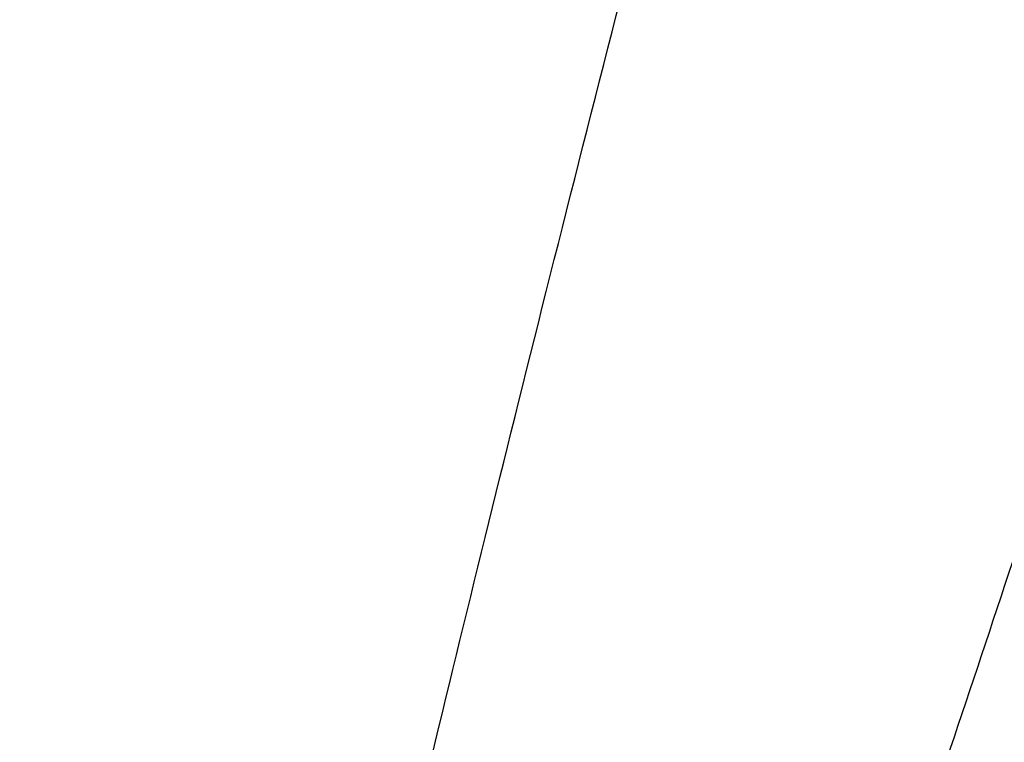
# Model space of a CAD drawing. Header units: centimetres. Extents: x 244 to 414, y 312 to 393.
# Tile 38 of 256: x 277.217 to 277.399, y 314.666 to 314.8. Entities that reach past the tile are written whole.
import ezdxf

# ---------------------------------------------------------------- set-up
doc = ezdxf.new("R2010")
doc.units = ezdxf.units.CM
doc.layers.add('solide1$solide 3', color=7, linetype='Continuous', true_color=0xffb5b5)
doc.layers.add('solide1$solide 4', color=7, linetype='Continuous', true_color=0xff00d4)

msp = doc.modelspace()

# ---------------------------------------------------------------- linework, layer by layer
at = {"layer": 'solide1$solide 3'}
for points in [[(277.48412, 314.9627, -616.82649), (277.76335, 315.87248, -616.48984), (277.78417, 316.14337, -617.66534), (277.80499, 316.41425, -618.84084), (277.52575, 315.50447, -619.17749), (277.24651, 314.59469, -619.51414), (277.2257, 314.3238, -618.33864), (277.20488, 314.05292, -617.16314), (277.48412, 314.9627, -616.82649)], [(277.48412, 314.27447, -632.03861), (277.76335, 315.18425, -631.71057), (277.78417, 315.45513, -632.85599), (277.80499, 315.72602, -634.00141), (277.52575, 314.81624, -634.32944), (277.24651, 313.90646, -634.65748), (277.2257, 313.63557, -633.51206), (277.20488, 313.36469, -632.36665), (277.48412, 314.27447, -632.03861)]]:
    msp.add_rational_spline(points, [1, 0.707106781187, 1, 0.707106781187, 1, 0.707106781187, 1, 0.707106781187, 1], degree=2, knots=[0, 0, 0, 170.778326, 170.778326, 341.556651, 341.556651, 512.334977, 512.334977, 683.113302, 683.113302, 683.113302], dxfattribs=at)
at = {"layer": 'solide1$solide 4'}
msp.add_rational_spline([(276.26868, 314.69961, -647.04154), (276.30925, 314.78624, -649.79216), (277.4894, 317.30614, -649.79216)], [1, 0.719158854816, 1], degree=2, dxfattribs=at)

doc.saveas('drawing.dxf')
